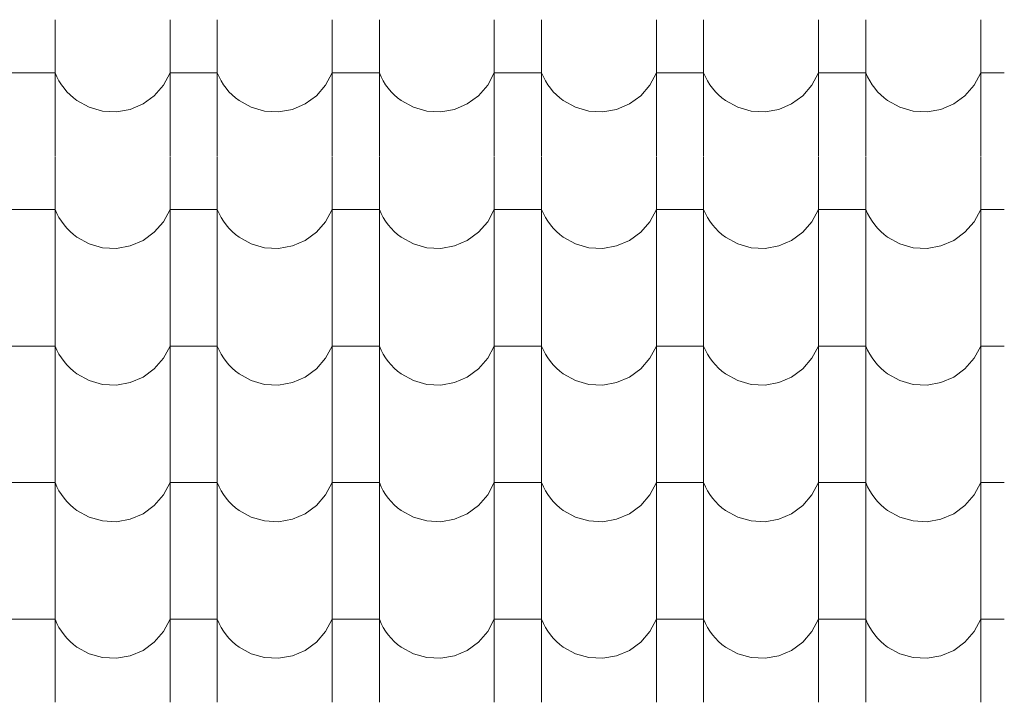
# Model space of a CAD drawing. Header units: millimetres. Extents: x -20699 to 32021, y -4298 to 11971.
# Tile 32 of 74: x -10427 to -9425, y 8134 to 8829. Entities that reach past the tile are written whole.
import ezdxf

# ---------------------------------------------------------------- set-up
doc = ezdxf.new("R2010")
doc.units = ezdxf.units.MM
doc.header["$MEASUREMENT"] = 0
doc.layers.add('A-A_1_Bourané_Výplně - Povrchové', color=7, linetype='Continuous')
doc.layers.add('A-A_1_Konstrukce - střechy a skořepiny', color=7, linetype='Continuous')

# ---------------------------------------------------------------- blocks, each defined once
blk = doc.blocks.new('*X1', base_point=(-21954.7, -8431.5))
at = {"layer": 'A-A_1_Bourané_Výplně - Povrchové', "color": 251, "linetype": 'Continuous', "lineweight": 20, "true_color": 0x6a6a6a}
for p, q in [((-10390.9, 8828.5), (-10390.9, 8690)), ((-10273.9, 8828.5), (-10273.9, 8690)), ((-10225.9, 8828.5), (-10225.9, 8690)), ((-10108.9, 8828.5), (-10108.9, 8690)), ((-10060.9, 8828.5), (-10060.9, 8690)), ((-9943.9, 8828.5), (-9943.9, 8690)), ((-9895.9, 8828.5), (-9895.9, 8690)), ((-9778.9, 8828.5), (-9778.9, 8690)), ((-9730.9, 8828.5), (-9730.9, 8690)), ((-9613.9, 8828.5), (-9613.9, 8690)), ((-9565.9, 8828.5), (-9565.9, 8690)), ((-9448.9, 8828.5), (-9448.9, 8690)), ((-10414.9, 8774.5), (-10438.9, 8774.5)), ((-10390.9, 8774.5), (-10414.9, 8774.5)), ((-10390.9, 8774.5), (-10389, 8770.3)), ((-10389, 8770.3), (-10386.9, 8766.3)), ((-10280.6, 8762), (-10273.9, 8774.5)), ((-10249.9, 8774.5), (-10273.9, 8774.5)), ((-10225.9, 8774.5), (-10249.9, 8774.5)), ((-10225.9, 8774.5), (-10224, 8770.3)), ((-10224, 8770.3), (-10221.9, 8766.3)), ((-10115.6, 8762), (-10108.9, 8774.5)), ((-10084.9, 8774.5), (-10108.9, 8774.5)), ((-10060.9, 8774.5), (-10084.9, 8774.5)), ((-10060.9, 8774.5), (-10059, 8770.3)), ((-10059, 8770.3), (-10056.9, 8766.3)), ((-9950.6, 8762), (-9943.9, 8774.5)), ((-9919.9, 8774.5), (-9943.9, 8774.5)), ((-9895.9, 8774.5), (-9919.9, 8774.5)), ((-9895.9, 8774.5), (-9894, 8770.3)), ((-9894, 8770.3), (-9891.9, 8766.3)), ((-9785.6, 8762), (-9778.9, 8774.5)), ((-9754.9, 8774.5), (-9778.9, 8774.5)), ((-9730.9, 8774.5), (-9754.9, 8774.5)), ((-9730.9, 8774.5), (-9729, 8770.3)), ((-9729, 8770.3), (-9726.9, 8766.3)), ((-9620.6, 8762), (-9613.9, 8774.5)), ((-9589.9, 8774.5), (-9613.9, 8774.5)), ((-9565.9, 8774.5), (-9589.9, 8774.5)), ((-9565.9, 8774.5), (-9564, 8770.3)), ((-9564, 8770.3), (-9561.9, 8766.3)), ((-9455.6, 8762), (-9448.9, 8774.5)), ((-9424.9, 8774.5), (-9448.9, 8774.5)), ((-10386.9, 8766.3), (-10384.5, 8762.4)), ((-10384.5, 8762.4), (-10381.8, 8758.7)), ((-10381.8, 8758.7), (-10378.9, 8755.3)), ((-10289.9, 8751.2), (-10280.6, 8762)), ((-10221.9, 8766.3), (-10219.5, 8762.4)), ((-10219.5, 8762.4), (-10216.8, 8758.7)), ((-10216.8, 8758.7), (-10213.9, 8755.3)), ((-10124.9, 8751.2), (-10115.6, 8762)), ((-10056.9, 8766.3), (-10054.5, 8762.4)), ((-10054.5, 8762.4), (-10051.8, 8758.7)), ((-10051.8, 8758.7), (-10048.9, 8755.3)), ((-9959.9, 8751.2), (-9950.6, 8762)), ((-9891.9, 8766.3), (-9889.5, 8762.4)), ((-9889.5, 8762.4), (-9886.8, 8758.7)), ((-9886.8, 8758.7), (-9883.9, 8755.3)), ((-9794.9, 8751.2), (-9785.6, 8762)), ((-9726.9, 8766.3), (-9724.5, 8762.4)), ((-9724.5, 8762.4), (-9721.8, 8758.7)), ((-9721.8, 8758.7), (-9718.9, 8755.3)), ((-9629.9, 8751.2), (-9620.6, 8762)), ((-9561.9, 8766.3), (-9559.5, 8762.4)), ((-9559.5, 8762.4), (-9556.8, 8758.7)), ((-9556.8, 8758.7), (-9553.9, 8755.3)), ((-9464.9, 8751.2), (-9455.6, 8762)), ((-10378.9, 8755.3), (-10375.7, 8752)), ((-10375.7, 8752), (-10372.3, 8749)), ((-10372.3, 8749), (-10368.7, 8746.2)), ((-10301.4, 8742.9), (-10289.9, 8751.2)), ((-10213.9, 8755.3), (-10210.7, 8752)), ((-10210.7, 8752), (-10207.3, 8749)), ((-10207.3, 8749), (-10203.7, 8746.2)), ((-10136.4, 8742.9), (-10124.9, 8751.2)), ((-10048.9, 8755.3), (-10045.7, 8752)), ((-10045.7, 8752), (-10042.3, 8749)), ((-10042.3, 8749), (-10038.7, 8746.2)), ((-9971.4, 8742.9), (-9959.9, 8751.2)), ((-9883.9, 8755.3), (-9880.7, 8752)), ((-9880.7, 8752), (-9877.3, 8749)), ((-9877.3, 8749), (-9873.7, 8746.2)), ((-9806.4, 8742.9), (-9794.9, 8751.2)), ((-9718.9, 8755.3), (-9715.7, 8752)), ((-9715.7, 8752), (-9712.3, 8749)), ((-9712.3, 8749), (-9708.7, 8746.2)), ((-9641.4, 8742.9), (-9629.9, 8751.2)), ((-9553.9, 8755.3), (-9550.7, 8752)), ((-9550.7, 8752), (-9547.3, 8749)), ((-9547.3, 8749), (-9543.7, 8746.2)), ((-9476.4, 8742.9), (-9464.9, 8751.2)), ((-10368.7, 8746.2), (-10356.2, 8739.4)), ((-10356.2, 8739.4), (-10342.6, 8735.5)), ((-10314.4, 8737.3), (-10301.4, 8742.9)), ((-10203.7, 8746.2), (-10191.2, 8739.4)), ((-10191.2, 8739.4), (-10177.6, 8735.5)), ((-10149.4, 8737.3), (-10136.4, 8742.9)), ((-10038.7, 8746.2), (-10026.2, 8739.4)), ((-10026.2, 8739.4), (-10012.6, 8735.5)), ((-9984.4, 8737.3), (-9971.4, 8742.9)), ((-9873.7, 8746.2), (-9861.2, 8739.4)), ((-9861.2, 8739.4), (-9847.6, 8735.5)), ((-9819.4, 8737.3), (-9806.4, 8742.9)), ((-9708.7, 8746.2), (-9696.2, 8739.4)), ((-9696.2, 8739.4), (-9682.6, 8735.5)), ((-9654.4, 8737.3), (-9641.4, 8742.9)), ((-9543.7, 8746.2), (-9531.2, 8739.4)), ((-9531.2, 8739.4), (-9517.6, 8735.5)), ((-9489.4, 8737.3), (-9476.4, 8742.9)), ((-10342.6, 8735.5), (-10328.4, 8734.8)), ((-10328.4, 8734.8), (-10314.4, 8737.3)), ((-10177.6, 8735.5), (-10163.4, 8734.8)), ((-10163.4, 8734.8), (-10149.4, 8737.3)), ((-10012.6, 8735.5), (-9998.4, 8734.8)), ((-9998.4, 8734.8), (-9984.4, 8737.3)), ((-9847.6, 8735.5), (-9833.4, 8734.8)), ((-9833.4, 8734.8), (-9819.4, 8737.3)), ((-9682.6, 8735.5), (-9668.4, 8734.8)), ((-9668.4, 8734.8), (-9654.4, 8737.3)), ((-9517.6, 8735.5), (-9503.4, 8734.8)), ((-9503.4, 8734.8), (-9489.4, 8737.3)), ((-10390.9, 8689.5), (-10390.9, 8551)), ((-10273.9, 8689.5), (-10273.9, 8551)), ((-10225.9, 8689.5), (-10225.9, 8551)), ((-10108.9, 8689.5), (-10108.9, 8551)), ((-10060.9, 8689.5), (-10060.9, 8551)), ((-9943.9, 8689.5), (-9943.9, 8551)), ((-9895.9, 8689.5), (-9895.9, 8551)), ((-9778.9, 8689.5), (-9778.9, 8551)), ((-9730.9, 8689.5), (-9730.9, 8551)), ((-9613.9, 8689.5), (-9613.9, 8551)), ((-9565.9, 8689.5), (-9565.9, 8551)), ((-9448.9, 8689.5), (-9448.9, 8551)), ((-10414.9, 8635.5), (-10438.9, 8635.5)), ((-10390.9, 8635.5), (-10414.9, 8635.5)), ((-10390.9, 8635.5), (-10389, 8631.3)), ((-10389, 8631.3), (-10386.9, 8627.3)), ((-10280.6, 8623), (-10273.9, 8635.5)), ((-10249.9, 8635.5), (-10273.9, 8635.5)), ((-10225.9, 8635.5), (-10249.9, 8635.5)), ((-10225.9, 8635.5), (-10224, 8631.3)), ((-10224, 8631.3), (-10221.9, 8627.3)), ((-10115.6, 8623), (-10108.9, 8635.5)), ((-10084.9, 8635.5), (-10108.9, 8635.5)), ((-10060.9, 8635.5), (-10084.9, 8635.5)), ((-10060.9, 8635.5), (-10059, 8631.3)), ((-10059, 8631.3), (-10056.9, 8627.3)), ((-9950.6, 8623), (-9943.9, 8635.5)), ((-9919.9, 8635.5), (-9943.9, 8635.5)), ((-9895.9, 8635.5), (-9919.9, 8635.5)), ((-9895.9, 8635.5), (-9894, 8631.3)), ((-9894, 8631.3), (-9891.9, 8627.3)), ((-9785.6, 8623), (-9778.9, 8635.5)), ((-9754.9, 8635.5), (-9778.9, 8635.5)), ((-9730.9, 8635.5), (-9754.9, 8635.5)), ((-9730.9, 8635.5), (-9729, 8631.3)), ((-9729, 8631.3), (-9726.9, 8627.3)), ((-9620.6, 8623), (-9613.9, 8635.5)), ((-9589.9, 8635.5), (-9613.9, 8635.5)), ((-9565.9, 8635.5), (-9589.9, 8635.5)), ((-9565.9, 8635.5), (-9564, 8631.3)), ((-9564, 8631.3), (-9561.9, 8627.3)), ((-9455.6, 8623), (-9448.9, 8635.5)), ((-9424.9, 8635.5), (-9448.9, 8635.5)), ((-10386.9, 8627.3), (-10384.5, 8623.4)), ((-10384.5, 8623.4), (-10381.8, 8619.7)), ((-10381.8, 8619.7), (-10378.9, 8616.3)), ((-10289.9, 8612.2), (-10280.6, 8623)), ((-10221.9, 8627.3), (-10219.5, 8623.4)), ((-10219.5, 8623.4), (-10216.8, 8619.7)), ((-10216.8, 8619.7), (-10213.9, 8616.3)), ((-10124.9, 8612.2), (-10115.6, 8623)), ((-10056.9, 8627.3), (-10054.5, 8623.4)), ((-10054.5, 8623.4), (-10051.8, 8619.7)), ((-10051.8, 8619.7), (-10048.9, 8616.3)), ((-9959.9, 8612.2), (-9950.6, 8623)), ((-9891.9, 8627.3), (-9889.5, 8623.4)), ((-9889.5, 8623.4), (-9886.8, 8619.7)), ((-9886.8, 8619.7), (-9883.9, 8616.3)), ((-9794.9, 8612.2), (-9785.6, 8623)), ((-9726.9, 8627.3), (-9724.5, 8623.4)), ((-9724.5, 8623.4), (-9721.8, 8619.7)), ((-9721.8, 8619.7), (-9718.9, 8616.3)), ((-9629.9, 8612.2), (-9620.6, 8623)), ((-9561.9, 8627.3), (-9559.5, 8623.4)), ((-9559.5, 8623.4), (-9556.8, 8619.7)), ((-9556.8, 8619.7), (-9553.9, 8616.3)), ((-9464.9, 8612.2), (-9455.6, 8623)), ((-10378.9, 8616.3), (-10375.7, 8613)), ((-10375.7, 8613), (-10372.3, 8610)), ((-10372.3, 8610), (-10368.7, 8607.2)), ((-10301.4, 8603.9), (-10289.9, 8612.2)), ((-10213.9, 8616.3), (-10210.7, 8613)), ((-10210.7, 8613), (-10207.3, 8610)), ((-10207.3, 8610), (-10203.7, 8607.2)), ((-10136.4, 8603.9), (-10124.9, 8612.2)), ((-10048.9, 8616.3), (-10045.7, 8613)), ((-10045.7, 8613), (-10042.3, 8610)), ((-10042.3, 8610), (-10038.7, 8607.2)), ((-9971.4, 8603.9), (-9959.9, 8612.2)), ((-9883.9, 8616.3), (-9880.7, 8613)), ((-9880.7, 8613), (-9877.3, 8610)), ((-9877.3, 8610), (-9873.7, 8607.2)), ((-9806.4, 8603.9), (-9794.9, 8612.2)), ((-9718.9, 8616.3), (-9715.7, 8613)), ((-9715.7, 8613), (-9712.3, 8610)), ((-9712.3, 8610), (-9708.7, 8607.2)), ((-9641.4, 8603.9), (-9629.9, 8612.2)), ((-9553.9, 8616.3), (-9550.7, 8613)), ((-9550.7, 8613), (-9547.3, 8610)), ((-9547.3, 8610), (-9543.7, 8607.2)), ((-9476.4, 8603.9), (-9464.9, 8612.2)), ((-10368.7, 8607.2), (-10356.2, 8600.4)), ((-10356.2, 8600.4), (-10342.6, 8596.5)), ((-10328.4, 8595.8), (-10314.4, 8598.3)), ((-10314.4, 8598.3), (-10301.4, 8603.9)), ((-10203.7, 8607.2), (-10191.2, 8600.4)), ((-10191.2, 8600.4), (-10177.6, 8596.5)), ((-10163.4, 8595.8), (-10149.4, 8598.3)), ((-10149.4, 8598.3), (-10136.4, 8603.9)), ((-10038.7, 8607.2), (-10026.2, 8600.4)), ((-10026.2, 8600.4), (-10012.6, 8596.5)), ((-9998.4, 8595.8), (-9984.4, 8598.3)), ((-9984.4, 8598.3), (-9971.4, 8603.9)), ((-9873.7, 8607.2), (-9861.2, 8600.4)), ((-9861.2, 8600.4), (-9847.6, 8596.5)), ((-9833.4, 8595.8), (-9819.4, 8598.3)), ((-9819.4, 8598.3), (-9806.4, 8603.9)), ((-9708.7, 8607.2), (-9696.2, 8600.4)), ((-9696.2, 8600.4), (-9682.6, 8596.5)), ((-9668.4, 8595.8), (-9654.4, 8598.3)), ((-9654.4, 8598.3), (-9641.4, 8603.9)), ((-9543.7, 8607.2), (-9531.2, 8600.4)), ((-9531.2, 8600.4), (-9517.6, 8596.5)), ((-9503.4, 8595.8), (-9489.4, 8598.3)), ((-9489.4, 8598.3), (-9476.4, 8603.9)), ((-10342.6, 8596.5), (-10328.4, 8595.8)), ((-10177.6, 8596.5), (-10163.4, 8595.8)), ((-10012.6, 8596.5), (-9998.4, 8595.8)), ((-9847.6, 8596.5), (-9833.4, 8595.8)), ((-9682.6, 8596.5), (-9668.4, 8595.8)), ((-9517.6, 8596.5), (-9503.4, 8595.8)), ((-10390.9, 8550.5), (-10390.9, 8412)), ((-10273.9, 8550.5), (-10273.9, 8412)), ((-10225.9, 8550.5), (-10225.9, 8412)), ((-10108.9, 8550.5), (-10108.9, 8412)), ((-10060.9, 8550.5), (-10060.9, 8412)), ((-9943.9, 8550.5), (-9943.9, 8412)), ((-9895.9, 8550.5), (-9895.9, 8412)), ((-9778.9, 8550.5), (-9778.9, 8412)), ((-9730.9, 8550.5), (-9730.9, 8412)), ((-9613.9, 8550.5), (-9613.9, 8412)), ((-9565.9, 8550.5), (-9565.9, 8412)), ((-9448.9, 8550.5), (-9448.9, 8412)), ((-10414.9, 8496.5), (-10438.9, 8496.5)), ((-10390.9, 8496.5), (-10414.9, 8496.5)), ((-10390.9, 8496.5), (-10389, 8492.3)), ((-10389, 8492.3), (-10386.9, 8488.3)), ((-10386.9, 8488.3), (-10384.5, 8484.4)), ((-10280.6, 8484), (-10273.9, 8496.5)), ((-10249.9, 8496.5), (-10273.9, 8496.5)), ((-10225.9, 8496.5), (-10249.9, 8496.5)), ((-10225.9, 8496.5), (-10224, 8492.3)), ((-10224, 8492.3), (-10221.9, 8488.3)), ((-10221.9, 8488.3), (-10219.5, 8484.4)), ((-10115.6, 8484), (-10108.9, 8496.5)), ((-10084.9, 8496.5), (-10108.9, 8496.5)), ((-10060.9, 8496.5), (-10084.9, 8496.5)), ((-10060.9, 8496.5), (-10059, 8492.3)), ((-10059, 8492.3), (-10056.9, 8488.3)), ((-10056.9, 8488.3), (-10054.5, 8484.4)), ((-9950.6, 8484), (-9943.9, 8496.5)), ((-9919.9, 8496.5), (-9943.9, 8496.5)), ((-9895.9, 8496.5), (-9919.9, 8496.5)), ((-9895.9, 8496.5), (-9894, 8492.3)), ((-9894, 8492.3), (-9891.9, 8488.3)), ((-9891.9, 8488.3), (-9889.5, 8484.4)), ((-9785.6, 8484), (-9778.9, 8496.5)), ((-9754.9, 8496.5), (-9778.9, 8496.5)), ((-9730.9, 8496.5), (-9754.9, 8496.5)), ((-9730.9, 8496.5), (-9729, 8492.3)), ((-9729, 8492.3), (-9726.9, 8488.3)), ((-9726.9, 8488.3), (-9724.5, 8484.4)), ((-9620.6, 8484), (-9613.9, 8496.5)), ((-9589.9, 8496.5), (-9613.9, 8496.5)), ((-9565.9, 8496.5), (-9589.9, 8496.5)), ((-9565.9, 8496.5), (-9564, 8492.3)), ((-9564, 8492.3), (-9561.9, 8488.3)), ((-9561.9, 8488.3), (-9559.5, 8484.4)), ((-9455.6, 8484), (-9448.9, 8496.5)), ((-9424.9, 8496.5), (-9448.9, 8496.5)), ((-10384.5, 8484.4), (-10381.8, 8480.7)), ((-10381.8, 8480.7), (-10378.9, 8477.3)), ((-10378.9, 8477.3), (-10375.7, 8474)), ((-10289.9, 8473.2), (-10280.6, 8484)), ((-10219.5, 8484.4), (-10216.8, 8480.7)), ((-10216.8, 8480.7), (-10213.9, 8477.3)), ((-10213.9, 8477.3), (-10210.7, 8474)), ((-10124.9, 8473.2), (-10115.6, 8484)), ((-10054.5, 8484.4), (-10051.8, 8480.7)), ((-10051.8, 8480.7), (-10048.9, 8477.3)), ((-10048.9, 8477.3), (-10045.7, 8474)), ((-9959.9, 8473.2), (-9950.6, 8484)), ((-9889.5, 8484.4), (-9886.8, 8480.7)), ((-9886.8, 8480.7), (-9883.9, 8477.3)), ((-9883.9, 8477.3), (-9880.7, 8474)), ((-9794.9, 8473.2), (-9785.6, 8484)), ((-9724.5, 8484.4), (-9721.8, 8480.7)), ((-9721.8, 8480.7), (-9718.9, 8477.3)), ((-9718.9, 8477.3), (-9715.7, 8474)), ((-9629.9, 8473.2), (-9620.6, 8484)), ((-9559.5, 8484.4), (-9556.8, 8480.7)), ((-9556.8, 8480.7), (-9553.9, 8477.3)), ((-9553.9, 8477.3), (-9550.7, 8474)), ((-9464.9, 8473.2), (-9455.6, 8484)), ((-10375.7, 8474), (-10372.3, 8471)), ((-10372.3, 8471), (-10368.7, 8468.2)), ((-10368.7, 8468.2), (-10356.2, 8461.4)), ((-10301.4, 8464.9), (-10289.9, 8473.2)), ((-10210.7, 8474), (-10207.3, 8471)), ((-10207.3, 8471), (-10203.7, 8468.2)), ((-10203.7, 8468.2), (-10191.2, 8461.4)), ((-10136.4, 8464.9), (-10124.9, 8473.2)), ((-10045.7, 8474), (-10042.3, 8471)), ((-10042.3, 8471), (-10038.7, 8468.2)), ((-10038.7, 8468.2), (-10026.2, 8461.4)), ((-9971.4, 8464.9), (-9959.9, 8473.2)), ((-9880.7, 8474), (-9877.3, 8471)), ((-9877.3, 8471), (-9873.7, 8468.2)), ((-9873.7, 8468.2), (-9861.2, 8461.4)), ((-9806.4, 8464.9), (-9794.9, 8473.2)), ((-9715.7, 8474), (-9712.3, 8471)), ((-9712.3, 8471), (-9708.7, 8468.2)), ((-9708.7, 8468.2), (-9696.2, 8461.4)), ((-9641.4, 8464.9), (-9629.9, 8473.2)), ((-9550.7, 8474), (-9547.3, 8471)), ((-9547.3, 8471), (-9543.7, 8468.2)), ((-9543.7, 8468.2), (-9531.2, 8461.4)), ((-9476.4, 8464.9), (-9464.9, 8473.2)), ((-10356.2, 8461.4), (-10342.6, 8457.5)), ((-10342.6, 8457.5), (-10328.4, 8456.8)), ((-10328.4, 8456.8), (-10314.4, 8459.3)), ((-10314.4, 8459.3), (-10301.4, 8464.9)), ((-10191.2, 8461.4), (-10177.6, 8457.5)), ((-10177.6, 8457.5), (-10163.4, 8456.8)), ((-10163.4, 8456.8), (-10149.4, 8459.3)), ((-10149.4, 8459.3), (-10136.4, 8464.9)), ((-10026.2, 8461.4), (-10012.6, 8457.5)), ((-10012.6, 8457.5), (-9998.4, 8456.8)), ((-9998.4, 8456.8), (-9984.4, 8459.3)), ((-9984.4, 8459.3), (-9971.4, 8464.9)), ((-9861.2, 8461.4), (-9847.6, 8457.5)), ((-9847.6, 8457.5), (-9833.4, 8456.8)), ((-9833.4, 8456.8), (-9819.4, 8459.3)), ((-9819.4, 8459.3), (-9806.4, 8464.9)), ((-9696.2, 8461.4), (-9682.6, 8457.5)), ((-9682.6, 8457.5), (-9668.4, 8456.8)), ((-9668.4, 8456.8), (-9654.4, 8459.3)), ((-9654.4, 8459.3), (-9641.4, 8464.9)), ((-9531.2, 8461.4), (-9517.6, 8457.5)), ((-9517.6, 8457.5), (-9503.4, 8456.8)), ((-9503.4, 8456.8), (-9489.4, 8459.3)), ((-9489.4, 8459.3), (-9476.4, 8464.9)), ((-10390.9, 8411.5), (-10390.9, 8273)), ((-10273.9, 8411.5), (-10273.9, 8273)), ((-10225.9, 8411.5), (-10225.9, 8273)), ((-10108.9, 8411.5), (-10108.9, 8273)), ((-10060.9, 8411.5), (-10060.9, 8273)), ((-9943.9, 8411.5), (-9943.9, 8273)), ((-9895.9, 8411.5), (-9895.9, 8273)), ((-9778.9, 8411.5), (-9778.9, 8273)), ((-9730.9, 8411.5), (-9730.9, 8273)), ((-9613.9, 8411.5), (-9613.9, 8273)), ((-9565.9, 8411.5), (-9565.9, 8273)), ((-9448.9, 8411.5), (-9448.9, 8273)), ((-10414.9, 8357.5), (-10438.9, 8357.5)), ((-10390.9, 8357.5), (-10414.9, 8357.5)), ((-10390.9, 8357.5), (-10389, 8353.3)), ((-10280.6, 8345), (-10273.9, 8357.5)), ((-10249.9, 8357.5), (-10273.9, 8357.5)), ((-10225.9, 8357.5), (-10249.9, 8357.5)), ((-10225.9, 8357.5), (-10224, 8353.3)), ((-10115.6, 8345), (-10108.9, 8357.5)), ((-10084.9, 8357.5), (-10108.9, 8357.5)), ((-10060.9, 8357.5), (-10084.9, 8357.5)), ((-10060.9, 8357.5), (-10059, 8353.3)), ((-9950.6, 8345), (-9943.9, 8357.5)), ((-9919.9, 8357.5), (-9943.9, 8357.5)), ((-9895.9, 8357.5), (-9919.9, 8357.5)), ((-9895.9, 8357.5), (-9894, 8353.3)), ((-9785.6, 8345), (-9778.9, 8357.5)), ((-9754.9, 8357.5), (-9778.9, 8357.5)), ((-9730.9, 8357.5), (-9754.9, 8357.5)), ((-9730.9, 8357.5), (-9729, 8353.3)), ((-9620.6, 8345), (-9613.9, 8357.5)), ((-9589.9, 8357.5), (-9613.9, 8357.5)), ((-9565.9, 8357.5), (-9589.9, 8357.5)), ((-9565.9, 8357.5), (-9564, 8353.3)), ((-9455.6, 8345), (-9448.9, 8357.5)), ((-9424.9, 8357.5), (-9448.9, 8357.5)), ((-10389, 8353.3), (-10386.9, 8349.3)), ((-10386.9, 8349.3), (-10384.5, 8345.4)), ((-10224, 8353.3), (-10221.9, 8349.3)), ((-10221.9, 8349.3), (-10219.5, 8345.4)), ((-10059, 8353.3), (-10056.9, 8349.3)), ((-10056.9, 8349.3), (-10054.5, 8345.4)), ((-9894, 8353.3), (-9891.9, 8349.3)), ((-9891.9, 8349.3), (-9889.5, 8345.4)), ((-9729, 8353.3), (-9726.9, 8349.3)), ((-9726.9, 8349.3), (-9724.5, 8345.4)), ((-9564, 8353.3), (-9561.9, 8349.3)), ((-9561.9, 8349.3), (-9559.5, 8345.4)), ((-10384.5, 8345.4), (-10381.8, 8341.7)), ((-10381.8, 8341.7), (-10378.9, 8338.3)), ((-10378.9, 8338.3), (-10375.7, 8335)), ((-10289.9, 8334.2), (-10280.6, 8345)), ((-10219.5, 8345.4), (-10216.8, 8341.7)), ((-10216.8, 8341.7), (-10213.9, 8338.3)), ((-10213.9, 8338.3), (-10210.7, 8335)), ((-10124.9, 8334.2), (-10115.6, 8345)), ((-10054.5, 8345.4), (-10051.8, 8341.7)), ((-10051.8, 8341.7), (-10048.9, 8338.3)), ((-10048.9, 8338.3), (-10045.7, 8335)), ((-9959.9, 8334.2), (-9950.6, 8345)), ((-9889.5, 8345.4), (-9886.8, 8341.7)), ((-9886.8, 8341.7), (-9883.9, 8338.3)), ((-9883.9, 8338.3), (-9880.7, 8335)), ((-9794.9, 8334.2), (-9785.6, 8345)), ((-9724.5, 8345.4), (-9721.8, 8341.7)), ((-9721.8, 8341.7), (-9718.9, 8338.3)), ((-9718.9, 8338.3), (-9715.7, 8335)), ((-9629.9, 8334.2), (-9620.6, 8345)), ((-9559.5, 8345.4), (-9556.8, 8341.7)), ((-9556.8, 8341.7), (-9553.9, 8338.3)), ((-9553.9, 8338.3), (-9550.7, 8335)), ((-9464.9, 8334.2), (-9455.6, 8345)), ((-10375.7, 8335), (-10372.3, 8332)), ((-10372.3, 8332), (-10368.7, 8329.2)), ((-10368.7, 8329.2), (-10356.2, 8322.4)), ((-10301.4, 8325.9), (-10289.9, 8334.2)), ((-10210.7, 8335), (-10207.3, 8332)), ((-10207.3, 8332), (-10203.7, 8329.2)), ((-10203.7, 8329.2), (-10191.2, 8322.4)), ((-10136.4, 8325.9), (-10124.9, 8334.2)), ((-10045.7, 8335), (-10042.3, 8332)), ((-10042.3, 8332), (-10038.7, 8329.2)), ((-10038.7, 8329.2), (-10026.2, 8322.4)), ((-9971.4, 8325.9), (-9959.9, 8334.2)), ((-9880.7, 8335), (-9877.3, 8332)), ((-9877.3, 8332), (-9873.7, 8329.2)), ((-9873.7, 8329.2), (-9861.2, 8322.4)), ((-9806.4, 8325.9), (-9794.9, 8334.2)), ((-9715.7, 8335), (-9712.3, 8332)), ((-9712.3, 8332), (-9708.7, 8329.2)), ((-9708.7, 8329.2), (-9696.2, 8322.4)), ((-9641.4, 8325.9), (-9629.9, 8334.2)), ((-9550.7, 8335), (-9547.3, 8332)), ((-9547.3, 8332), (-9543.7, 8329.2)), ((-9543.7, 8329.2), (-9531.2, 8322.4)), ((-9476.4, 8325.9), (-9464.9, 8334.2)), ((-10356.2, 8322.4), (-10342.6, 8318.5)), ((-10342.6, 8318.5), (-10328.4, 8317.8)), ((-10328.4, 8317.8), (-10314.4, 8320.3)), ((-10314.4, 8320.3), (-10301.4, 8325.9)), ((-10191.2, 8322.4), (-10177.6, 8318.5)), ((-10177.6, 8318.5), (-10163.4, 8317.8)), ((-10163.4, 8317.8), (-10149.4, 8320.3)), ((-10149.4, 8320.3), (-10136.4, 8325.9)), ((-10026.2, 8322.4), (-10012.6, 8318.5)), ((-10012.6, 8318.5), (-9998.4, 8317.8)), ((-9998.4, 8317.8), (-9984.4, 8320.3)), ((-9984.4, 8320.3), (-9971.4, 8325.9)), ((-9861.2, 8322.4), (-9847.6, 8318.5)), ((-9847.6, 8318.5), (-9833.4, 8317.8)), ((-9833.4, 8317.8), (-9819.4, 8320.3)), ((-9819.4, 8320.3), (-9806.4, 8325.9)), ((-9696.2, 8322.4), (-9682.6, 8318.5)), ((-9682.6, 8318.5), (-9668.4, 8317.8)), ((-9668.4, 8317.8), (-9654.4, 8320.3)), ((-9654.4, 8320.3), (-9641.4, 8325.9)), ((-9531.2, 8322.4), (-9517.6, 8318.5)), ((-9517.6, 8318.5), (-9503.4, 8317.8)), ((-9503.4, 8317.8), (-9489.4, 8320.3)), ((-9489.4, 8320.3), (-9476.4, 8325.9)), ((-10390.9, 8272.5), (-10390.9, 8134)), ((-10273.9, 8272.5), (-10273.9, 8134)), ((-10225.9, 8272.5), (-10225.9, 8134)), ((-10108.9, 8272.5), (-10108.9, 8134)), ((-10060.9, 8272.5), (-10060.9, 8134)), ((-9943.9, 8272.5), (-9943.9, 8134)), ((-9895.9, 8272.5), (-9895.9, 8134)), ((-9778.9, 8272.5), (-9778.9, 8134)), ((-9730.9, 8272.5), (-9730.9, 8134)), ((-9613.9, 8272.5), (-9613.9, 8134)), ((-9565.9, 8272.5), (-9565.9, 8134)), ((-9448.9, 8272.5), (-9448.9, 8134)), ((-10414.9, 8218.5), (-10438.9, 8218.5)), ((-10390.9, 8218.5), (-10414.9, 8218.5)), ((-10390.9, 8218.5), (-10389, 8214.3)), ((-10280.6, 8206), (-10273.9, 8218.5)), ((-10249.9, 8218.5), (-10273.9, 8218.5)), ((-10225.9, 8218.5), (-10249.9, 8218.5)), ((-10225.9, 8218.5), (-10224, 8214.3)), ((-10115.6, 8206), (-10108.9, 8218.5)), ((-10084.9, 8218.5), (-10108.9, 8218.5)), ((-10060.9, 8218.5), (-10084.9, 8218.5)), ((-10060.9, 8218.5), (-10059, 8214.3)), ((-9950.6, 8206), (-9943.9, 8218.5)), ((-9919.9, 8218.5), (-9943.9, 8218.5)), ((-9895.9, 8218.5), (-9919.9, 8218.5)), ((-9895.9, 8218.5), (-9894, 8214.3)), ((-9785.6, 8206), (-9778.9, 8218.5)), ((-9754.9, 8218.5), (-9778.9, 8218.5)), ((-9730.9, 8218.5), (-9754.9, 8218.5)), ((-9730.9, 8218.5), (-9729, 8214.3)), ((-9620.6, 8206), (-9613.9, 8218.5)), ((-9589.9, 8218.5), (-9613.9, 8218.5)), ((-9565.9, 8218.5), (-9589.9, 8218.5)), ((-9565.9, 8218.5), (-9564, 8214.3)), ((-9455.6, 8206), (-9448.9, 8218.5)), ((-9424.9, 8218.5), (-9448.9, 8218.5)), ((-10389, 8214.3), (-10386.9, 8210.3)), ((-10386.9, 8210.3), (-10384.5, 8206.4)), ((-10224, 8214.3), (-10221.9, 8210.3)), ((-10221.9, 8210.3), (-10219.5, 8206.4)), ((-10059, 8214.3), (-10056.9, 8210.3)), ((-10056.9, 8210.3), (-10054.5, 8206.4)), ((-9894, 8214.3), (-9891.9, 8210.3)), ((-9891.9, 8210.3), (-9889.5, 8206.4)), ((-9729, 8214.3), (-9726.9, 8210.3)), ((-9726.9, 8210.3), (-9724.5, 8206.4)), ((-9564, 8214.3), (-9561.9, 8210.3)), ((-9561.9, 8210.3), (-9559.5, 8206.4)), ((-10384.5, 8206.4), (-10381.8, 8202.7)), ((-10381.8, 8202.7), (-10378.9, 8199.3)), ((-10378.9, 8199.3), (-10375.7, 8196)), ((-10289.9, 8195.2), (-10280.6, 8206)), ((-10219.5, 8206.4), (-10216.8, 8202.7)), ((-10216.8, 8202.7), (-10213.9, 8199.3)), ((-10213.9, 8199.3), (-10210.7, 8196)), ((-10124.9, 8195.2), (-10115.6, 8206)), ((-10054.5, 8206.4), (-10051.8, 8202.7)), ((-10051.8, 8202.7), (-10048.9, 8199.3)), ((-10048.9, 8199.3), (-10045.7, 8196)), ((-9959.9, 8195.2), (-9950.6, 8206)), ((-9889.5, 8206.4), (-9886.8, 8202.7)), ((-9886.8, 8202.7), (-9883.9, 8199.3)), ((-9883.9, 8199.3), (-9880.7, 8196)), ((-9794.9, 8195.2), (-9785.6, 8206)), ((-9724.5, 8206.4), (-9721.8, 8202.7)), ((-9721.8, 8202.7), (-9718.9, 8199.3)), ((-9718.9, 8199.3), (-9715.7, 8196)), ((-9629.9, 8195.2), (-9620.6, 8206)), ((-9559.5, 8206.4), (-9556.8, 8202.7)), ((-9556.8, 8202.7), (-9553.9, 8199.3)), ((-9553.9, 8199.3), (-9550.7, 8196)), ((-9464.9, 8195.2), (-9455.6, 8206)), ((-10375.7, 8196), (-10372.3, 8193)), ((-10372.3, 8193), (-10368.7, 8190.2)), ((-10368.7, 8190.2), (-10356.2, 8183.4)), ((-10314.4, 8181.3), (-10301.4, 8186.9)), ((-10301.4, 8186.9), (-10289.9, 8195.2)), ((-10210.7, 8196), (-10207.3, 8193)), ((-10207.3, 8193), (-10203.7, 8190.2)), ((-10203.7, 8190.2), (-10191.2, 8183.4)), ((-10149.4, 8181.3), (-10136.4, 8186.9)), ((-10136.4, 8186.9), (-10124.9, 8195.2)), ((-10045.7, 8196), (-10042.3, 8193)), ((-10042.3, 8193), (-10038.7, 8190.2)), ((-10038.7, 8190.2), (-10026.2, 8183.4)), ((-9984.4, 8181.3), (-9971.4, 8186.9)), ((-9971.4, 8186.9), (-9959.9, 8195.2)), ((-9880.7, 8196), (-9877.3, 8193)), ((-9877.3, 8193), (-9873.7, 8190.2)), ((-9873.7, 8190.2), (-9861.2, 8183.4)), ((-9819.4, 8181.3), (-9806.4, 8186.9)), ((-9806.4, 8186.9), (-9794.9, 8195.2)), ((-9715.7, 8196), (-9712.3, 8193)), ((-9712.3, 8193), (-9708.7, 8190.2)), ((-9708.7, 8190.2), (-9696.2, 8183.4)), ((-9654.4, 8181.3), (-9641.4, 8186.9)), ((-9641.4, 8186.9), (-9629.9, 8195.2)), ((-9550.7, 8196), (-9547.3, 8193)), ((-9547.3, 8193), (-9543.7, 8190.2)), ((-9543.7, 8190.2), (-9531.2, 8183.4)), ((-9489.4, 8181.3), (-9476.4, 8186.9)), ((-9476.4, 8186.9), (-9464.9, 8195.2)), ((-10356.2, 8183.4), (-10342.6, 8179.5)), ((-10342.6, 8179.5), (-10328.4, 8178.8)), ((-10328.4, 8178.8), (-10314.4, 8181.3)), ((-10191.2, 8183.4), (-10177.6, 8179.5)), ((-10177.6, 8179.5), (-10163.4, 8178.8)), ((-10163.4, 8178.8), (-10149.4, 8181.3)), ((-10026.2, 8183.4), (-10012.6, 8179.5)), ((-10012.6, 8179.5), (-9998.4, 8178.8)), ((-9998.4, 8178.8), (-9984.4, 8181.3)), ((-9861.2, 8183.4), (-9847.6, 8179.5)), ((-9847.6, 8179.5), (-9833.4, 8178.8)), ((-9833.4, 8178.8), (-9819.4, 8181.3)), ((-9696.2, 8183.4), (-9682.6, 8179.5)), ((-9682.6, 8179.5), (-9668.4, 8178.8)), ((-9668.4, 8178.8), (-9654.4, 8181.3)), ((-9531.2, 8183.4), (-9517.6, 8179.5)), ((-9517.6, 8179.5), (-9503.4, 8178.8)), ((-9503.4, 8178.8), (-9489.4, 8181.3))]:
    blk.add_line(p, q, dxfattribs=at)

msp = doc.modelspace()

# ---------------------------------------------------------------- block references
at = {"layer": 'A-A_1_Konstrukce - střechy a skořepiny', "color": 9, "linetype": 'Continuous', "lineweight": 13}
msp.add_blockref('*X1', (-21954.7, -8431.5), dxfattribs=at)

doc.saveas('drawing.dxf')
